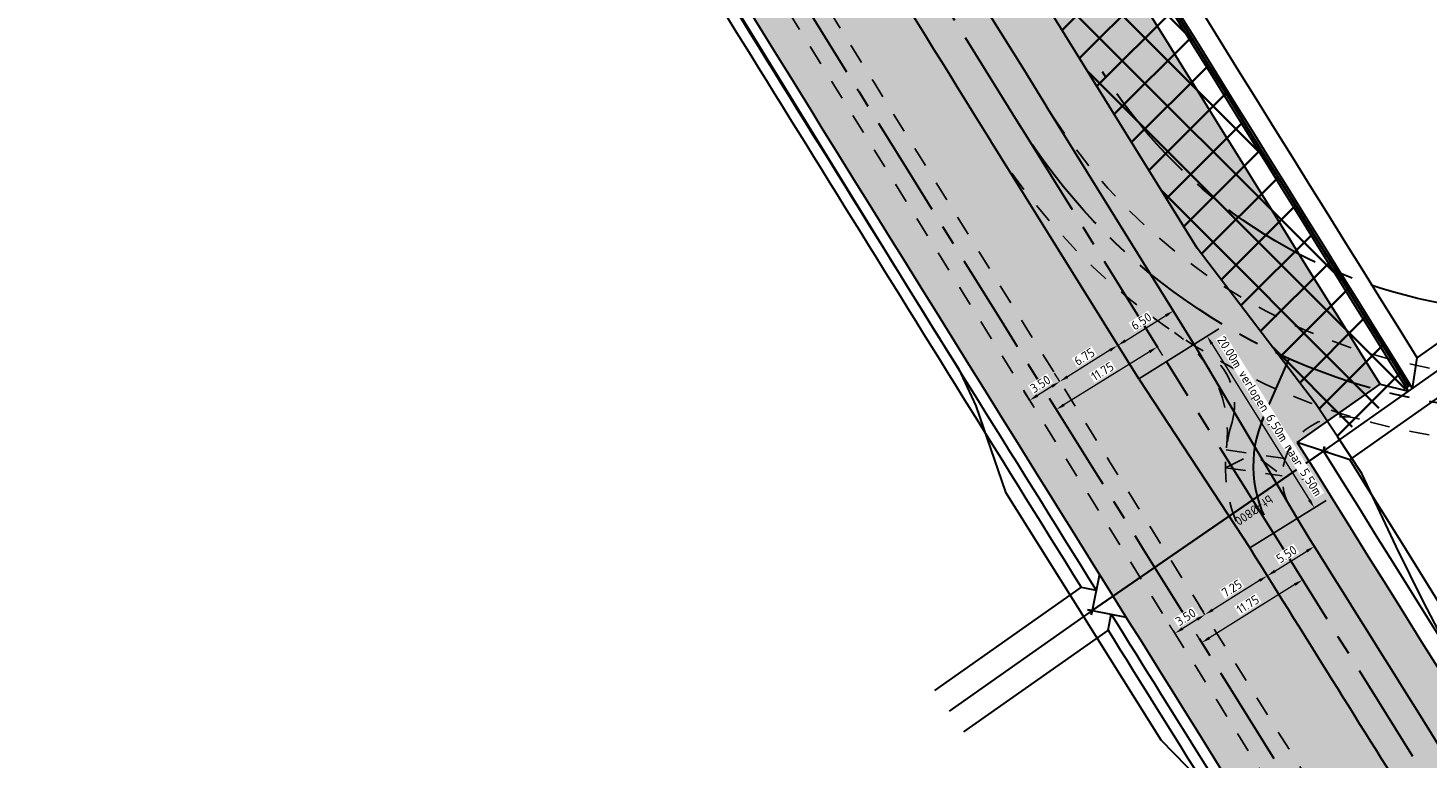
# Model space of a CAD drawing. Header units: metres. Extents: x 149090 to 161988, y 479090 to 487021.
# Tile 13 of 72: x 149891 to 150030, y 485410 to 485483. Entities that reach past the tile are written whole.
import ezdxf
from ezdxf.enums import TextEntityAlignment as Align

# ---------------------------------------------------------------- set-up
doc = ezdxf.new("R2010")
doc.units = ezdxf.units.M
doc.linetypes.add('AM-AS', pattern=[16, 10, -2, 2, -2])
doc.linetypes.add('XX-HIDDEN', pattern=[4, 2, -2])
doc.layers.get('0').update_dxf_attribs({"lineweight": 25})
doc.layers.get('Defpoints').update_dxf_attribs({"color": 211, "lineweight": 25})
for name, color, linetype, lineweight, true_color in [('B-WE-KG-GRENS_PERCEEL-GV', 1, 'Continuous', 30, 0xff0000), ('N-WE-GR-STADSLANDBOUW-A', 7, 'Continuous', 35, 0xffff9e), ('N-WE-KG-GRENS_POLDERWEG-G', 7, 'KG-PERCEEL', 35, 0x0000e6), ('N-WE-KW-KUNSTWERK_DUIKER-S', 5, 'Continuous', 35, 0x0000ff)]:
    doc.layers.add(name, color=color, linetype=linetype, lineweight=lineweight, true_color=true_color)
for name, color, linetype, lineweight in [('N-WE-AM-AS_FIETSPAD-G', 3, 'AM-AS', 30), ('N-WE-AM-AS_WEG-G', 10, 'AM-AS', 30), ('N-WE-KG-GRENS_PERCEEL-G', 150, 'KG-PERCEEL', 35), ('N-WE-VH-KANTVERHARDING-G', 7, 'Continuous', 30), ('N-WE-VH-MATERIAALGRENS-G', 7, 'XX-HIDDEN', 25), ('N-WE-VH-VERHARDING_ASFALT-A', 252, 'Continuous', 18), ('N-WE-VH-VERHARDING_TEGEL-A', 252, 'Continuous', 18), ('X-XX-AL-M', 7, 'Continuous', 18)]:
    doc.layers.add(name, color=color, linetype=linetype, lineweight=lineweight)
doc.styles.add('NLCS-ISO-M2000-T25', font='NLCS-ISO.ttf')
doc.styles.add('NLCS-ISO-M500-T18', font='NLCS-ISO.ttf')
doc.styles.get("Standard").update_dxf_attribs({"font": 'NLCS-ISO.ttf'})
doc.linetypes.add('KG-PERCEEL', pattern='A,5.5,-2,["P",Standard,S=1.8,R=0,X=-0.5,Y=-0.9],-2,5.5,-2,[5,NLCS.shx,S=0.75,R=0,X=0,Y=0],-2', length=19)
doc.dimstyles.new('NLCS-M500-T18-PIJL-X_L2_H1', dxfattribs={"dimscale": 0.5, "dimtxt": 1.8, "dimasz": 1.8, "dimexe": 2, "dimexo": 2, "dimgap": 0.7, "dimtad": 1, "dimzin": 0, "dimdsep": 46, "dimtxsty": 'NLCS-ISO-M500-T18', "dimcen": 0, "dimdle": 2, "dimclrd": 256, "dimclre": 256, "dimclrt": 256, "dimadec": 1, "dimazin": 0, "dimtfac": 1, "dimtofl": 0, "dimtmove": 1, "dimatfit": 0, "dimfxl": 2, "dimfxlon": 1, "dimtfill": 1, "dimtfillclr": 254, "dimtolj": 1, "dimtzin": 0, "dimlwd": 18, "dimlwe": 18, "dimarcsym": 0})

# ---------------------------------------------------------------- blocks, each defined once
blk = doc.blocks.new('*U398')
at = {"layer": 'N-WE-KW-KUNSTWERK_DUIKER-S', "color": 0}
for points in [[(-0.8493030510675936, 0.7750000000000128), (2.842170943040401e-14, 1.4210854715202e-14), (-0.8493030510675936, -0.7749999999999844)], [(2.842170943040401e-14, 1.4210854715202e-14), (69.46122053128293, 1.4210854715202e-14)], [(70.31052358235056, 0.7750000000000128), (69.46122053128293, 1.4210854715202e-14), (70.31052358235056, -0.7749999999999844)]]:
    blk.add_lwpolyline(points, dxfattribs=at)
at = {"color": 0, "style": 'NLCS-ISO-M2000-T25'}
blk.add_attdef('DUIKERNR', text='', height=7, dxfattribs=at).set_placement((0.8493030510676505, 1.4210854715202e-14), align=Align.BOTTOM_CENTER)
blk = doc.blocks.new('*D303')
at = {"layer": 'Defpoints', "color": 0, "transparency": 16777216}
for p in [(150016.7337705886, 485434.1115313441), (150012.0685009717, 485431.1985818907), (150018.4567625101, 485431.3520526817)]:
    blk.add_point(p, dxfattribs=at)
at = {"layer": 'X-XX-AL-M', "linetype": 'Continuous', "lineweight": 18, "transparency": 16777216}
for p, q in [((150017.927135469, 485432.2002833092), (150018.9863895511, 485430.5038220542)), ((150014.554900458, 485428.9157675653), (150017.6933549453, 485430.8753883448)), ((150013.2618658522, 485429.2873338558), (150014.3211199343, 485427.5908726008))]:
    blk.add_line(p, q, dxfattribs=at)
at = {"layer": 'X-XX-AL-M', "transparency": 16777216}
for points in [[(150017.6139108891, 485431.0026229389), (150017.7727990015, 485430.7481537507), (150018.4567625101, 485431.3520526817)], [(150014.4754564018, 485429.0430021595), (150014.6343445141, 485428.7885329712), (150013.7914928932, 485428.4391032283)]]:
    blk.add_solid(points, dxfattribs=at)
at = {"layer": 'X-XX-AL-M', "transparency": 16777216, "insert": (150015.7004260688, 485430.574162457), "char_height": 0.9, "attachment_point": 5, "rotation": 31.980258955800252, "style": 'NLCS-ISO-M500-T18', "bg_fill": 3, "box_fill_scale": 1.1, "bg_fill_color": 256, "bg_fill_true_color": 13158600, "bg_fill_transparency": 0}
blk.add_mtext('\\A1;5.50', dxfattribs=at)
blk = doc.blocks.new('*D304')
at = {"layer": 'Defpoints', "color": 0, "transparency": 16777216}
for p in [(150012.0685009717, 485431.1985818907), (150007.6352870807, 485424.6058544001), (150007.6363145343, 485424.6042062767)]:
    blk.add_point(p, dxfattribs=at)
at = {"layer": 'X-XX-AL-M', "linetype": 'Continuous', "lineweight": 18, "transparency": 16777216}
for p, q in [((150013.2584576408, 485429.2897897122), (150014.3165120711, 485427.5925799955)), ((150013.0237404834, 485427.9650603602), (150008.3990314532, 485425.0819788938)), ((150007.6352870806, 485424.6058544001), (150007.1062598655, 485425.4544592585))]:
    blk.add_line(p, q, dxfattribs=at)
at = {"layer": 'X-XX-AL-M', "transparency": 16777216}
for points in [[(150012.9443864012, 485428.092351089), (150013.1030945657, 485427.8377696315), (150013.7874848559, 485428.4411848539)], [(150008.3196773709, 485425.2092696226), (150008.4783855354, 485424.9546881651), (150007.6352870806, 485424.6058544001)]]:
    blk.add_solid(points, dxfattribs=at)
at = {"layer": 'X-XX-AL-M', "transparency": 16777216, "insert": (150010.2881641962, 485427.2024035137), "char_height": 0.9, "attachment_point": 5, "rotation": 31.939751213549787, "style": 'NLCS-ISO-M500-T18', "bg_fill": 3, "box_fill_scale": 1.1, "bg_fill_color": 256, "bg_fill_true_color": 13158600, "bg_fill_transparency": 0}
blk.add_mtext('\\A1;7.25', dxfattribs=at)
blk = doc.blocks.new('*D305')
at = {"layer": 'X-XX-AL-M', "linetype": 'Continuous', "lineweight": 18, "transparency": 16777216}
for p, q in [((150007.6352870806, 485424.6058544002), (150007.1062598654, 485425.4544592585)), ((150004.6651701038, 485422.7542591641), (150004.1361428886, 485423.6028640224)), ((150006.8715427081, 485424.1297299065), (150005.4289144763, 485423.2303836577))]:
    blk.add_line(p, q, dxfattribs=at)
at = {"layer": 'X-XX-AL-M', "transparency": 16777216}
for points in [[(150005.349560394, 485423.3576743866), (150005.5082685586, 485423.103092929), (150004.6651701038, 485422.7542591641)], [(150006.7921886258, 485424.2570206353), (150006.9508967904, 485424.0024391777), (150007.6352870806, 485424.6058544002)]]:
    blk.add_solid(points, dxfattribs=at)
at = {"layer": 'X-XX-AL-M', "transparency": 16777216, "insert": (150005.72700682, 485424.3589406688), "char_height": 0.9, "attachment_point": 5, "rotation": 31.939751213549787, "style": 'NLCS-ISO-M500-T18', "bg_fill": 3, "box_fill_scale": 1.1, "bg_fill_color": 256, "bg_fill_true_color": 13158600, "bg_fill_transparency": 0}
blk.add_mtext('\\A1;3.50', dxfattribs=at)
at = {"layer": 'Defpoints', "color": 0, "transparency": 16777216}
for p in [(150007.6363145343, 485424.6042062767), (150004.6651701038, 485422.7542591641), (150004.6664488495, 485422.7522079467)]:
    blk.add_point(p, dxfattribs=at)
blk = doc.blocks.new('*D306')
at = {"layer": 'Defpoints', "color": 0, "transparency": 16777216}
for p in [(150016.1216450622, 485429.8956300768), (150006.1513816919, 485423.678207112), (150007.3065213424, 485421.8258244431)]:
    blk.add_point(p, dxfattribs=at)
at = {"layer": 'X-XX-AL-M', "linetype": 'Continuous', "lineweight": 18, "transparency": 16777216}
for p, q in [((150016.7476423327, 485428.8917804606), (150017.8059270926, 485427.194714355)), ((150016.5131049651, 485427.5670192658), (150008.0702010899, 485422.3020525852)), ((150006.7773789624, 485422.674357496), (150007.8356637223, 485420.9772913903))]:
    blk.add_line(p, q, dxfattribs=at)
at = {"layer": 'X-XX-AL-M', "transparency": 16777216}
for points in [[(150016.4337336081, 485427.6942992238), (150016.5924763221, 485427.439739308), (150017.2767847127, 485428.0432474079)], [(150007.9908297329, 485422.429332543), (150008.1495724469, 485422.1747726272), (150007.3065213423, 485421.8258244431)]]:
    blk.add_solid(points, dxfattribs=at)
at = {"layer": 'X-XX-AL-M', "transparency": 16777216, "insert": (150011.8683391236, 485425.6133623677), "char_height": 0.9, "attachment_point": 5, "rotation": 31.947527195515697, "style": 'NLCS-ISO-M500-T18', "bg_fill": 3, "box_fill_scale": 1.1, "bg_fill_color": 256, "bg_fill_true_color": 13158600, "bg_fill_transparency": 0}
blk.add_mtext('\\A1;11.75', dxfattribs=at)
blk = doc.blocks.new('*D324')
at = {"layer": 'Defpoints', "linetype": 'Continuous', "lineweight": 18, "transparency": 16777216}
for p, q in [((150007.4046368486, 485451.8655857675), (150008.6919990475, 485452.6695288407)), ((150008.3205241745, 485451.3764679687), (150017.9608277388, 485435.9393520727)), ((150017.9983770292, 485434.9017221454), (150019.2857392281, 485435.7056652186))]:
    blk.add_line(p, q, dxfattribs=at)
at = {"layer": 'Defpoints', "color": 0, "transparency": 16777216}
for p in [(150006.5564436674, 485451.3358987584), (150017.150183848, 485434.3720351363)]:
    blk.add_point(p, dxfattribs=at)
at = {"layer": 'Defpoints', "transparency": 16777216}
for points in [[(150008.4477531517, 485451.45592102), (150008.1932951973, 485451.2970149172), (150007.8438058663, 485452.1398418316)], [(150018.088056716, 485436.018805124), (150017.8335987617, 485435.8598990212), (150018.437546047, 485435.1759782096)]]:
    blk.add_solid(points, dxfattribs=at)
at = {"layer": 'Defpoints', "transparency": 16777216, "insert": (150013.9337365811, 485444.1531673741), "char_height": 0.9, "attachment_point": 5, "rotation": 301.98430972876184, "style": 'NLCS-ISO-M500-T18', "bg_fill": 3, "box_fill_scale": 1.1, "bg_fill_color": 256, "bg_fill_true_color": 13158600, "bg_fill_transparency": 0}
blk.add_mtext('\\A1;{\\C244;20.00m verlopen 6,50m naar 5,50m}', dxfattribs=at)
at = {"layer": 'Defpoints', "color": 0, "transparency": 16777216}
blk.add_point((150018.4375460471, 485435.1759782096), dxfattribs=at)
blk = doc.blocks.new('*D383')
at = {"layer": 'Defpoints', "color": 0, "transparency": 16777216}
for p in [(149991.9750877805, 485474.8613319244), (149986.4523277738, 485471.4336327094), (150004.5194004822, 485454.6497485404)]:
    blk.add_point(p, dxfattribs=at)
at = {"layer": 'X-XX-AL-M', "linetype": 'Continuous', "lineweight": 18, "transparency": 16777216}
for p, q in [((150003.9920621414, 485455.499403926), (150005.0467388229, 485453.8000931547)), ((149999.7613303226, 485451.696653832), (150003.7547106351, 485454.1751440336)), ((149998.4693021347, 485452.071704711), (149999.5239788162, 485450.3723939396))]:
    blk.add_line(p, q, dxfattribs=at)
at = {"layer": 'X-XX-AL-M', "transparency": 16777216}
for points in [[(150003.6756098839, 485454.3025923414), (150003.8338113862, 485454.0476957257), (150004.5194004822, 485454.6497485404)], [(149999.6822295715, 485451.8241021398), (149999.8404310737, 485451.5692055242), (149998.9966404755, 485451.2220493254)]]:
    blk.add_solid(points, dxfattribs=at)
at = {"layer": 'X-XX-AL-M', "transparency": 16777216, "insert": (150001.3361498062, 485453.6156232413), "char_height": 0.9, "attachment_point": 5, "rotation": 31.825793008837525, "style": 'NLCS-ISO-M500-T18', "bg_fill": 3, "box_fill_scale": 1.1, "bg_fill_color": 256, "bg_fill_true_color": 13158600, "bg_fill_transparency": 0}
blk.add_mtext('\\A1;6.50', dxfattribs=at)
blk = doc.blocks.new('*D384')
at = {"layer": 'Defpoints', "color": 0, "transparency": 16777216}
for p in [(149997.2755994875, 485453.9827461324), (149993.2687451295, 485447.6512324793), (149993.2697725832, 485447.6495843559)]:
    blk.add_point(p, dxfattribs=at)
at = {"layer": 'X-XX-AL-M', "linetype": 'Continuous', "lineweight": 18, "transparency": 16777216}
for p, q in [((149998.4676132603, 485452.0706541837), (149999.5256676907, 485450.373444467)), ((149998.232896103, 485450.7459248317), (149994.032489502, 485448.127356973)), ((149993.2687451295, 485447.6512324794), (149992.7397179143, 485448.4998373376))]:
    blk.add_line(p, q, dxfattribs=at)
at = {"layer": 'X-XX-AL-M', "transparency": 16777216}
for points in [[(149998.1535420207, 485450.8732155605), (149998.3122501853, 485450.6186341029), (149998.9966404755, 485451.2220493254)], [(149993.9531354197, 485448.2546477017), (149994.1118435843, 485448.0000662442), (149993.2687451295, 485447.6512324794)]]:
    blk.add_solid(points, dxfattribs=at)
at = {"layer": 'X-XX-AL-M', "transparency": 16777216, "insert": (149995.7094710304, 485450.1155247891), "char_height": 0.9, "attachment_point": 5, "rotation": 31.939751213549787, "style": 'NLCS-ISO-M500-T18', "bg_fill": 3, "box_fill_scale": 1.1, "bg_fill_color": 256, "bg_fill_true_color": 13158600, "bg_fill_transparency": 0}
blk.add_mtext('\\A1;6.75', dxfattribs=at)
blk = doc.blocks.new('*D385')
at = {"layer": 'X-XX-AL-M', "linetype": 'Continuous', "lineweight": 18, "transparency": 16777216}
for p, q in [((149993.2687451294, 485447.6512324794), (149992.7397179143, 485448.4998373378)), ((149992.5050007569, 485447.1751079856), (149991.0623725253, 485446.275761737)), ((149990.2986281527, 485445.7996372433), (149989.7696009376, 485446.6482421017))]:
    blk.add_line(p, q, dxfattribs=at)
at = {"layer": 'X-XX-AL-M', "transparency": 16777216}
for points in [[(149992.4256466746, 485447.3023987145), (149992.5843548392, 485447.0478172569), (149993.2687451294, 485447.6512324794)], [(149990.983018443, 485446.4030524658), (149991.1417266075, 485446.1484710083), (149990.2986281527, 485445.7996372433)]]:
    blk.add_solid(points, dxfattribs=at)
at = {"layer": 'X-XX-AL-M', "transparency": 16777216, "insert": (149991.3604648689, 485447.404318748), "char_height": 0.9, "attachment_point": 5, "rotation": 31.939751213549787, "style": 'NLCS-ISO-M500-T18', "bg_fill": 3, "box_fill_scale": 1.1, "bg_fill_color": 256, "bg_fill_true_color": 13158600, "bg_fill_transparency": 0}
blk.add_mtext('\\A1;3.50', dxfattribs=at)
at = {"layer": 'Defpoints', "color": 0, "transparency": 16777216}
for p in [(149993.2697725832, 485447.6495843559), (149990.2986281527, 485445.7996372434), (149990.2999068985, 485445.7975860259)]:
    blk.add_point(p, dxfattribs=at)
blk = doc.blocks.new('*D386')
at = {"layer": 'Defpoints', "color": 0, "transparency": 16777216}
for p in [(149989.274840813, 485473.0492015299), (149979.2913226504, 485466.852867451), (149992.9286740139, 485444.8804006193)]:
    blk.add_point(p, dxfattribs=at)
at = {"layer": 'X-XX-AL-M', "linetype": 'Continuous', "lineweight": 18, "transparency": 16777216}
for p, q in [((150002.3848497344, 485451.9263875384), (150003.4395346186, 485450.2270818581)), ((150002.1475046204, 485450.6021265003), (149993.69336157, 485445.3550088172)), ((149992.4013315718, 485445.7300534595), (149993.456016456, 485444.0307477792))]:
    blk.add_line(p, q, dxfattribs=at)
at = {"layer": 'X-XX-AL-M', "transparency": 16777216}
for points in [[(150002.0684032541, 485450.7295744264), (150002.2266059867, 485450.4746785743), (150002.9121921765, 485451.0767346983)], [(149993.6142602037, 485445.4824567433), (149993.7724629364, 485445.2275608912), (149992.9286740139, 485444.8804006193)]]:
    blk.add_solid(points, dxfattribs=at)
at = {"layer": 'X-XX-AL-M', "transparency": 16777216, "insert": (149997.4985591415, 485448.6582899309), "char_height": 0.9, "attachment_point": 5, "rotation": 31.82606957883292, "style": 'NLCS-ISO-M500-T18', "bg_fill": 3, "box_fill_scale": 1.1, "bg_fill_color": 256, "bg_fill_true_color": 13158600, "bg_fill_transparency": 0}
blk.add_mtext('\\A1;11.75', dxfattribs=at)

msp = doc.modelspace()

# ---------------------------------------------------------------- hatches: boundary and pattern name
at = {"layer": 'N-WE-GR-STADSLANDBOUW-A', "transparency": 33554559}
h = msp.add_hatch(color=256, dxfattribs=at)
h.dxf.hatch_style = 1
edge = h.paths.add_edge_path()
edge.add_arc((149754.7924484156, 485877.0118196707), 5.999999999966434, 210.7098109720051, 300.7416838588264)
edge.add_line((149757.8594584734, 485871.8549359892), (149758.4329236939, 485872.1959992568))
edge.add_line((149758.4329236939, 485872.1959992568), (149757.235, 485874.43))
edge.add_line((149757.235, 485874.43), (149755.7672698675, 485876.6829598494))
edge.add_line((149755.7672698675, 485876.6829598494), (149753.1594951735, 485874.8656594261))
edge.add_line((149753.1594951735, 485874.8656594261), (149750.7553245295, 485878.9144591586))
edge.add_line((149750.7553245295, 485878.9144591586), (149753.2020759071, 485880.6195459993))
edge.add_line((149753.2020759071, 485880.6195459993), (149740.66, 485898.7199999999))
edge.add_line((149740.66, 485898.7199999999), (149695.49, 485975.1799999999))
edge.add_line((149695.49, 485975.1799999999), (149652.475663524, 486048.8864263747))
edge.add_line((149652.475663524, 486048.8864263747), (149642.0145812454, 486066.8486994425))
edge.add_line((149642.0145812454, 486066.8486994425), (149641.870673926, 486066.7653591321))
edge.add_line((149641.870673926, 486066.7653591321), (149640.0012624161, 486059.6928308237))
edge.add_line((149640.0012624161, 486059.6928308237), (149707.6572881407, 485944.8942574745))
edge.add_arc((170359.7015859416, 498116.0841905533), 23971.75000006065, 210.5127810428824, 210.7098109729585)
edge = h.paths.add_edge_path()
edge.add_arc((149768.0825159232, 485854.6651396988), 5.99999999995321, 120.7416838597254, 210.7719701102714)
edge.add_arc((170359.7015859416, 498116.0841905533), 23971.75000006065, 210.7719701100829, 211.8257929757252)
edge.add_line((149991.9750877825, 485474.8613319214), (150006.5564436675, 485451.3358987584))
edge.add_line((150006.5564436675, 485451.3358987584), (150016.7337705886, 485434.1115313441))
edge.add_line((150016.7337705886, 485434.1115313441), (150020.1265922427, 485436.2302031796))
edge.add_line((150020.1265922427, 485436.2302031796), (150016.7567468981, 485441.6373252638))
edge.add_line((150016.7567468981, 485441.6373252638), (150019.7300225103, 485443.7340587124))
edge.add_line((150019.7300225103, 485443.7340587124), (150018.57, 485445.5))
edge.add_line((150018.57, 485445.5), (150009.9997693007, 485456.7367685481))
edge.add_line((150009.9997693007, 485456.7367685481), (150006.855, 485460.86))
edge.add_line((150006.855, 485460.86), (149969.8824999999, 485520.5625000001))
edge.add_line((149969.8824999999, 485520.5625000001), (149951.39625, 485550.4137500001))
edge.add_arc((150828.4954097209, 486114.2324719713), 1042.686188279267, 210.8043150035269, 212.73380547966, ccw=False)
edge.add_line((149932.91, 485580.265), (149838.515, 485735.74))
edge.add_line((149838.515, 485735.74), (149794.757, 485808.5690000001))
edge.add_arc((149836.404995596, 485838.386583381), 51.22151711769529, 213.6710071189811, 215.6004975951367, ccw=False)
edge.add_arc((149766.4195739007, 485854.1729516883), 51.96830640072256, 299.83431520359, 301.76380567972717, ccw=False)
edge.add_arc((150295.3657124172, 486119.6614538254), 591.2318564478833, 209.7584078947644, 211.6878983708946, ccw=False)
edge.add_arc((150285.1942125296, 486136.7764538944), 591.2318565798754, 209.7584078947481, 211.6878983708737, ccw=False)
edge.add_line((149771.9304731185, 485843.3221268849), (149773.4348964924, 485844.2189097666))
edge.add_line((149773.4348964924, 485844.2189097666), (149765.0554132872, 485859.8457579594))
edge.add_line((149765.0554132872, 485859.8457579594), (149765.0155058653, 485859.8220233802))
h = msp.add_hatch(color=256, dxfattribs=at)
h.dxf.hatch_style = 1
edge = h.paths.add_edge_path()
edge.add_line((149932.91, 485580.2650000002), (150006.855, 485460.8600000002))
edge.add_line((150006.855, 485460.8600000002), (150009.9997693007, 485456.7367685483))
edge.add_line((150009.9997693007, 485456.7367685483), (150018.57, 485445.5))
edge.add_line((150018.57, 485445.5), (150019.7300225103, 485443.7340587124))
edge.add_line((150019.7300225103, 485443.7340587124), (150024.942384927, 485447.4097807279))
edge.add_arc((170359.7015869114, 498116.0841911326), 23958.25000119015, 210.9013897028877, 211.9231486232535, ccw=False)
edge.add_line((149802.2664856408, 485812.0358664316), (149802.2666284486, 485812.0358220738))
edge.add_line((149802.2666284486, 485812.0358220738), (149801.0153138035, 485814.2001702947))
edge.add_line((149801.0153138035, 485814.2001702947), (149795.2798621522, 485810.8842276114))
edge.add_line((149795.2798621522, 485810.8842276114), (149793.8706352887, 485810.044191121))
edge.add_line((149793.8706352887, 485810.044191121), (149794.757, 485808.5690000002))
edge.add_line((149794.757, 485808.5690000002), (149838.5150000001, 485735.7400000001))
edge.add_line((149838.5150000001, 485735.7400000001), (149932.91, 485580.2650000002))
h = msp.add_hatch(color=256, dxfattribs=at)
h.dxf.hatch_style = 1
edge = h.paths.add_edge_path()
edge.add_arc((170359.7015846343, 498116.0841897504), 23984.99999852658, 211.6935824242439, 212.0323914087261)
edge.add_line((150026.4567437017, 485394.4734753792), (150027.3404955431, 485395.0962818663))
edge.add_arc((150024.2561754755, 485400.283388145), 6.034824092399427, 300.7362606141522, 391.5914806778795)
edge.add_line((150029.3966678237, 485403.4447866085), (150012.0664438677, 485431.2018816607))
edge.add_line((150012.0664438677, 485431.2018816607), (150001.0807232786, 485447.9163735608))
edge.add_line((150001.0807232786, 485447.9163735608), (149986.4523277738, 485471.4336327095))
edge.add_arc((157724.7459755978, 490292.1954705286), 9117.068239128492, 211.6118430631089, 211.9218655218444, ccw=False)
edge.add_arc((149955.3765832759, 485510.2216952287), 6.000000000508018, 31.7079156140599, 121.6988959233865)
edge.add_line((149952.2238517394, 485515.326622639), (149951.5855707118, 485514.9324292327))
h = msp.add_hatch(color=256, dxfattribs=at)
h.dxf.hatch_style = 1
h.paths.add_polyline_path([(150019.2312226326, 485393.2962309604), (150018.1663985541, 485392.5458174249), (150019.069, 485391.1130000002), (150019.8742551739, 485389.8345978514), (150022.0439813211, 485391.3636690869, 0.3982254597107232), (150022.5874445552, 485394.0591688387, -0.001439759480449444), (149949.658529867, 485511.3916238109, 0.4142163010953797), (149946.9059670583, 485512.0423716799), (149945.6791658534, 485511.2847164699), (149945.1259745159, 485510.9430732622), (149945.0549764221, 485510.8930382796), (149946.5, 485508.5470000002), (149946.7304724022, 485508.172916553), (149947.5239133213, 485508.6629345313, 0.001415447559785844)])
h = msp.add_hatch(color=256, dxfattribs=at)
h.dxf.hatch_style = 1
edge = h.paths.add_edge_path()
edge.add_line((150081.1958880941, 485331.2890428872), (150082.9028620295, 485328.5823400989))
edge.add_line((150082.9028620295, 485328.5823400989), (150092.2386033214, 485313.7908681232))
edge.add_line((150092.2386033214, 485313.7908681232), (150093.9486904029, 485311.0862095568))
edge.add_line((150093.9486904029, 485311.0862095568), (150093.9467030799, 485311.08495423))
edge.add_arc((170993.5753070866, 498518.2924234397), 24722.96108721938, 212.2902264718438, 212.4314133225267)
edge.add_line((150126.5549988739, 485259.6247536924), (150128.2713222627, 485256.9240487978))
edge.add_arc((170359.7014395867, 498116.0840974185), 23972.24982658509, 212.4401667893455, 212.481972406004)
edge.add_line((150137.6593371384, 485242.1656979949), (150139.3779911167, 485239.4664752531))
edge.add_line((150139.3779911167, 485239.4664752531), (150169.5394570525, 485192.2255069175))
edge.add_line((150169.5394570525, 485192.2255069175), (150220.8494772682, 485112.4152540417))
edge.add_line((150220.8494772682, 485112.4152540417), (150275.4907973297, 485028.1795811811))
edge.add_arc((150280.5176110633, 485031.4554236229), 6.000000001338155, 213.091230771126, 303.1010840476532)
edge.add_line((150283.7943179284, 485026.429173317), (150284.3824247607, 485026.8125711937))
edge.add_line((150284.3824247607, 485026.8125711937), (150282.0439113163, 485030.0627614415))
edge.add_line((150282.0439113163, 485030.0627614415), (150279.9345446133, 485028.6870608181))
edge.add_arc((170359.7016021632, 498116.0842010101), 23968.25001936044, 212.9277033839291, 213.0951171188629, ccw=False)
edge.add_arc((170359.7016021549, 498116.084200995), 23968.25001934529, 212.4401667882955, 212.9277033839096, ccw=False)
edge.add_line((150131.6471302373, 485259.0697236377), (150129.9310225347, 485261.7700891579))
edge.add_arc((170359.7015876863, 498116.0841916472), 23968.25000212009, 211.9397512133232, 212.4325183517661, ccw=False)
edge.add_line((150020.1281900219, 485436.2276402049), (150016.7337705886, 485434.1115313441))
edge.add_arc((170359.7018159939, 498116.0843342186), 23972.25027128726, 211.9397512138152, 212.0104052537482)
edge.add_line((150032.3879531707, 485409.0353380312), (150034.0587744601, 485406.3629361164))
edge.add_arc((96650.00790341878, 452006.3291060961), 62971.57412077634, 32.016451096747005, 32.032389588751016, ccw=False)
edge.add_line((150043.3479022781, 485391.5113133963), (150043.355503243, 485391.5160663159))
edge.add_line((150043.355503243, 485391.5160663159), (150045.0525187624, 485388.7984098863))
edge.add_line((150045.0525187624, 485388.7984098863), (150081.1958880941, 485331.2890428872))
at = {"layer": 'N-WE-VH-VERHARDING_ASFALT-A', "transparency": 33554585}
h = msp.add_hatch(color=256, dxfattribs=at)
h.dxf.hatch_style = 1
h.paths.add_polyline_path([(149967.7053683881, 485514.0481970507), (149962.1627176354, 485510.6527556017), (149986.4523277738, 485471.4336327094), (149999.0472346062, 485451.1855003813), (150001.0807232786, 485447.9163735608), (150012.0685801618, 485431.1986313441), (150028.4676341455, 485404.9307786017), (150033.1309859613, 485407.8467946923), (150016.7398175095, 485434.1012973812), (150006.5564436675, 485451.3358987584)])
at = {"layer": 'N-WE-VH-VERHARDING_TEGEL-A'}
h = msp.add_hatch(dxfattribs=at)
h.set_pattern_fill('AVH-TEGEL_150X300_HALFST', color=256, scale=2.5, angle=92.11425861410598, pattern_type=2)
h.set_pattern_definition([(32.14854755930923, (149518.8827389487, 486268.9530654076), (-0.1995435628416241, 0.3175017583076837), []), (122.1485475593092, (149518.8827389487, 486268.9530654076), (-0.6350035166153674, -0.3990871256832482), [0.3749999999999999, -0.3749999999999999]), (122.1485475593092, (149519.200240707, 486269.1526089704), (-0.6350035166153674, -0.3990871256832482), [-0.3749999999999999, 0.3749999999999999])])
h.paths.add_polyline_path([(150022.5874445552, 485394.0591688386, -0.3982254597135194), (150022.0439813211, 485391.3636690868), (150026.4567437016, 485394.4734753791, -0.00147833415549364), (149951.5855707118, 485514.9324292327), (149947.1681030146, 485512.204263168), (149947.1806474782, 485512.183951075, -0.3696081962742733), (149949.658529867, 485511.3916238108, 0.001439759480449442)])

# ---------------------------------------------------------------- linework, layer by layer
at = {"layer": 'B-WE-KG-GRENS_PERCEEL-GV', "flags": 128}
msp.add_lwpolyline([(150362.0493528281, 484907.066834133), (150309.435, 484987.11), (150306.47, 484992.185), (150303.96, 484996.955), (150301.031, 485002.498), (150295.664, 485011.561), (150293.215, 485015.165), (150284.78, 485026.26), (150277.29, 485036.67), (150243.976, 485087.737), (150217.15, 485128.86), (150149.555, 485234.37), (150089.195, 485329.245), (150032.94, 485418.83), (150029.255, 485425.885), (150026.55, 485431.345), (150023.135, 485438.55), (150020.764, 485442.16), (150018.57, 485445.5), (150006.855, 485460.86), (149932.91, 485580.265), (149838.515, 485735.74), (149794.757, 485808.569), (149770.365, 485849.165)], dxfattribs=at)
at = {"layer": 'B-WE-KG-GRENS_PERCEEL-GV'}
msp.add_lwpolyline([(149917.384, 485555.809), (149941.377, 485516.865), (149943.61, 485513.239), (149946.5, 485508.547), (149980.935, 485452.655), (149983.26, 485448.945), (149984.97, 485445.25), (149987.895, 485436.725), (149995.613, 485424.435), (150003.275, 485412.235), (150008.36, 485407.02), (150012.195, 485402.025), (150019.069, 485391.113), (150024.139, 485383.064), (150043.427, 485352.445), (150065.865, 485316.825), (150067.282, 485314.591), (150070.098, 485310.153), (150096.917, 485267.887), (150115.578, 485238.478)], dxfattribs=at)
at = {"layer": 'Defpoints'}
msp.add_line((150001.0807232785, 485447.9163735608), (150009.0098274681, 485452.8680090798), dxfattribs=at)
at = {"layer": 'N-WE-AM-AS_FIETSPAD-G', "flags": 128}
for points in [[(149950.0966335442, 485514.0128825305, 0.001479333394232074), (150025.0241215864, 485393.4638635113, 0.0013599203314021)], [(150077.9234553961, 485469.9038351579), (150068.7055877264, 485463.4081816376, -0.4282690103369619), (149997.4990212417, 485478.2897594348)]]:
    msp.add_lwpolyline(points, format="xyb", dxfattribs=at)
at = {"layer": 'N-WE-AM-AS_WEG-G'}
for p, q in [((149989.2138758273, 485473.1472115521), (150003.8343531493, 485449.6426820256)), ((150013.1808924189, 485443.586112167), (150015.9662271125, 485449.8965640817))]:
    msp.add_line(p, q, dxfattribs=at)
at = {"layer": 'N-WE-AM-AS_WEG-G', "flags": 128}
for points in [[(149989.2138758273, 485473.1472115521, -0.005729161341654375), (149704.857361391, 485943.2441331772), (149633.9921754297, 486063.4880015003, -0.0034920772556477), (149619.9765091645, 486087.6540250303), (149568.0385956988, 486178.6648899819), (149491.311227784, 486313.1143442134), (149442.0289332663, 486399.4717650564, -0.003431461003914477), (149428.5866771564, 486423.406743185), (149383.9823662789, 486504.1206252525)], [(150083.540518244, 485461.9327600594), (150074.2822213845, 485455.408616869, -0.4285355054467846), (149989.2138758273, 485473.1472115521)]]:
    msp.add_lwpolyline(points, format="xyb", dxfattribs=at)
at = {"layer": 'N-WE-AM-AS_WEG-G'}
msp.add_arc((170359.7015858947, 498116.0841905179), 23975.00000000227, 211.9397512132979, 212.6235811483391, dxfattribs=at)
at = {"layer": 'N-WE-KG-GRENS_PERCEEL-G', "flags": 128}
msp.add_lwpolyline([(150027.782525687, 485447.106199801, -0.004494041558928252), (149803.341590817, 485814.620872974)], format="xyb", dxfattribs=at)
at = {"layer": 'N-WE-VH-KANTVERHARDING-G'}
for p, q in [((150006.5564436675, 485451.3358987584), (149991.9750877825, 485474.8613319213)), ((150001.0807232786, 485447.9163735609), (149986.4523277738, 485471.4336327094)), ((150028.6259256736, 485450.0073882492), (150056.1859310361, 485469.4425138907)), ((150019.3578075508, 485440.7720748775), (150057.3280782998, 485467.5484478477)), ((150021.9590202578, 485439.9069317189), (150058.4955212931, 485465.6722201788)), ((150028.1573246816, 485446.977433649), (150028.6259256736, 485450.0073882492)), ((150016.7567468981, 485441.6373252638), (150024.942384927, 485447.4097807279)), ((150024.942384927, 485447.4097807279), (150027.7480445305, 485446.6888121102))]:
    msp.add_line(p, q, dxfattribs=at)
for points in [[(150028.6259256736, 485450.0073882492, -0.004459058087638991), (149805.9581581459, 485814.63020455)], [(150024.942384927, 485447.4097807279, -0.004458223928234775), (149802.2699277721, 485812.0301153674)], [(150027.7480445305, 485446.6888121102, -0.004456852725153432), (149805.1297737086, 485811.1464954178, -0.004456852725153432)], [(150028.1573246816, 485446.9774336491, -0.00445694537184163), (149805.5395740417, 485811.4353920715, -0.00445694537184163)], [(150016.7567468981, 485441.6373252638, 0.002216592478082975), (150129.9310220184, 485261.7700899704)], [(150019.3578075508, 485440.7720748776, 0.002194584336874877), (150131.408063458, 485262.708625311)], [(150021.9590202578, 485439.9069317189, 0.002172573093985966), (150132.8851048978, 485263.6471606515)]]:
    msp.add_lwpolyline(points, format="xyb", dxfattribs=at)
at = {"layer": 'N-WE-VH-KANTVERHARDING-G', "flags": 128}
for points in [[(149960.4810143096, 485513.3752303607, 0.0005143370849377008), (149986.4523277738, 485471.4336327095, 0.0005143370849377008)], [(149947.5239133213, 485508.6629345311, 0.001415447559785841), (150019.2312226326, 485393.2962309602, 0.00135992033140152)], [(149945.652106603, 485507.5069329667, 0.000983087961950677), (149995.3911598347, 485427.3294260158, 0.000983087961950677)], [(149947.1660335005, 485507.1491266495, 0.0009824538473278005), (149996.8742967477, 485427.0292251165)], [(150012.0664438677, 485431.2018816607, 0.0003411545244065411), (150029.3954032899, 485403.4469509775, 0.0003411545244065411)], [(149998.3639557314, 485424.6389996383, 0.0003813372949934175), (150017.7465200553, 485393.5956280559)], [(149998.0462920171, 485423.0691705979, 0.0003813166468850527), (150017.4302003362, 485392.0269964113)]]:
    msp.add_lwpolyline(points, format="xyb", dxfattribs=at)
for points in [[(150019.3578075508, 485440.7720748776), (150016.7567468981, 485441.6373252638)], [(150021.9590202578, 485439.9069317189), (150019.3578075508, 485440.7720748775)], [(149997.1920410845, 485428.5992900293), (149996.4682136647, 485425.0226533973), (149999.8469490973, 485424.3388765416)], [(149995.3911598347, 485427.3294260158), (149980.8815718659, 485417.0982108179)], [(149995.3911598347, 485427.3294260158), (149996.8742967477, 485427.0292251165)], [(149996.4682136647, 485425.0226533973), (149982.3256617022, 485415.0502480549)], [(149998.0462920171, 485423.0691705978), (149998.363987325, 485424.6389932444)], [(149998.0462920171, 485423.0691705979), (149983.7661762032, 485412.9997641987)]]:
    msp.add_lwpolyline(points, dxfattribs=at)
at = {"layer": 'N-WE-VH-KANTVERHARDING-G'}
for radius, start, end in [(23971.75000000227, 210.5127810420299, 211.8257929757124), (23972.25000000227, 211.9397512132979, 212.6235811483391)]:
    msp.add_arc((170359.7015858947, 498116.0841905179), radius, start, end, dxfattribs=at)
at = {"layer": 'N-WE-VH-MATERIAALGRENS-G'}
for p, q in [((150009.7401489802, 485440.8909595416), (150015.5762058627, 485440.0571338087)), ((150009.654496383, 485439.120352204), (150015.2747018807, 485438.3331692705))]:
    msp.add_line(p, q, dxfattribs=at)
at = {"layer": 'N-WE-VH-MATERIAALGRENS-G', "flags": 128}
for points in [[(149951.5855828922, 485514.9324095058, 0.001478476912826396), (150026.4640203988, 485394.4618448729, 0.001478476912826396)], [(149949.6585286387, 485511.3916257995, 0.001439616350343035), (150022.5801597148, 485394.0708142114, 0.001439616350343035)], [(150081.6684291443, 485464.5894087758), (150072.42321468, 485458.0744844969, -0.4284543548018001), (149991.9751998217, 485474.8611513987)], [(150085.4126073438, 485459.276111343), (150076.141577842, 485452.7429957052, -0.4286103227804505), (149986.4525518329, 485471.4332717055)]]:
    msp.add_lwpolyline(points, format="xyb", dxfattribs=at)
msp.add_lwpolyline([(150009.654496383, 485439.120352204), (150012.4636300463, 485440.494330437), (150015.2747018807, 485438.3331692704)], dxfattribs=at)

# ---------------------------------------------------------------- block references
at = {"layer": 'N-WE-KW-KUNSTWERK_DUIKER-S', "color": 251, "true_color": 0x636466}
ref = msp.add_blockref('*U398', (150019.3578075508, 485440.7720748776), dxfattribs=dict(at, xscale=0.4000000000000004, yscale=0.4000000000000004, zscale=0.4000000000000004, rotation=214.5303176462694))
ref.add_attrib('DUIKERNR', 'bt-%%c800', dxfattribs={"layer": '0', "color": 1, "height": 0.8999999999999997, "rotation": 214.5303190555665, "style": 'NLCS-ISO-M2000-T25'}).set_placement((150012.0629893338, 485435.5172036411), align=Align.BOTTOM_CENTER)

# ---------------------------------------------------------------- next in the draw order: dimensions: what is measured, and where the dimension line sits
at = {"layer": 'X-XX-AL-M'}
for p1, p2, distance, picture, middle in [((149986.4523277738, 485471.4336327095), (149991.9750877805, 485474.8613319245), -23.78797772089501, '*D383', (150001.3361498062, 485453.6156232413)), ((150012.0685009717, 485431.1985818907), (150016.7337705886, 485434.1115313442), -3.2532174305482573, '*D303', (150015.7004260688, 485430.574162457))]:
    dim = msp.add_aligned_dim(p1=p1, p2=p2, distance=distance, dimstyle='NLCS-M500-T18-PIJL-X_L2_H1', dxfattribs=at)
    dim.commit()
    dim.dimension.update_dxf_attribs({"geometry": picture, "text_midpoint": middle})

# ---------------------------------------------------------------- next in the draw order: linework, layer by layer
at = {"layer": 'N-WE-VH-KANTVERHARDING-G'}
msp.add_line((150006.5564436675, 485451.3358987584), (150016.7337705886, 485434.1115313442), dxfattribs=at)

# ---------------------------------------------------------------- next in the draw order: dimensions: what is measured, and where the dimension line sits
at = {"layer": 'X-XX-AL-M'}
for base, p1, p2, picture, middle in [((149993.2687451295, 485447.6512324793), (149997.2755994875, 485453.9827461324), (149993.2697725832, 485447.6495843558), '*D384', (149995.7094710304, 485450.1155247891)), ((150007.6352870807, 485424.6058544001), (150012.0685009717, 485431.1985818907), (150007.6363145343, 485424.6042062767), '*D304', (150010.2881641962, 485427.2024035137))]:
    dim = msp.add_linear_dim(base=base, p1=p1, p2=p2, angle=211.9397512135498, dimstyle='NLCS-M500-T18-PIJL-X_L2_H1', dxfattribs=at)
    dim.commit()
    dim.dimension.update_dxf_attribs({"geometry": picture, "text_midpoint": middle})

# ---------------------------------------------------------------- next in the draw order: linework, layer by layer
at = {"layer": 'Defpoints'}
msp.add_line((150012.0685009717, 485431.1985818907), (150019.6035676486, 485435.9041454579), dxfattribs=at)

# ---------------------------------------------------------------- next in the draw order: dimensions: what is measured, and where the dimension line sits
at = {"layer": 'X-XX-AL-M'}
for base, p1, p2, picture, middle in [((149990.2986281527, 485445.7996372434), (149993.2697725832, 485447.6495843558), (149990.2999068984, 485445.7975860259), '*D385', (149991.3604648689, 485447.404318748)), ((150004.6651701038, 485422.7542591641), (150007.6363145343, 485424.6042062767), (150004.6664488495, 485422.7522079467), '*D305', (150005.72700682, 485424.3589406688))]:
    dim = msp.add_linear_dim(base=base, p1=p1, p2=p2, angle=211.9397512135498, dimstyle='NLCS-M500-T18-PIJL-X_L2_H1', dxfattribs=at)
    dim.commit()
    dim.dimension.update_dxf_attribs({"geometry": picture, "text_midpoint": middle})

# ---------------------------------------------------------------- next in the draw order: dimensions: what is measured, and where the dimension line sits
at = {"layer": 'Defpoints'}
dim = msp.add_aligned_dim(p1=(150006.5564436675, 485451.3358987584), p2=(150017.1501838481, 485434.3720351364), distance=1.5177700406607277, text='{\\C244;<>m verlopen 6,50m naar 5,50m}', dimstyle='NLCS-M500-T18-PIJL-X_L2_H1', dxfattribs=at)
dim.commit()
dim.dimension.update_dxf_attribs({"geometry": '*D324', "text_midpoint": (150013.933736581, 485444.153167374)})
at = {"layer": 'X-XX-AL-M'}
dim = msp.add_aligned_dim(p1=(150016.1216450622, 485429.8956300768), p2=(150006.1513816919, 485423.678207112), distance=2.1830412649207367, dimstyle='NLCS-M500-T18-PIJL-X_L2_H1', dxfattribs=at)
dim.commit()
dim.dimension.update_dxf_attribs({"geometry": '*D306', "text_midpoint": (150011.8683391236, 485425.6133623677)})

# ---------------------------------------------------------------- next in the draw order: linework, layer by layer
at = {"layer": 'N-WE-AM-AS_WEG-G'}
msp.add_line((150014.4001072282, 485432.6567065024), (150003.8343531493, 485449.6426820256), dxfattribs=at)
msp.add_arc((150024.4034712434, 485439.294250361), 12, 156.1840873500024, 211.8827730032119, dxfattribs=at)
at = {"layer": 'N-WE-VH-MATERIAALGRENS-G'}
for centre, radius, start, end in [((149997.8557679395, 485442.5778382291), 12, 352.9491056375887, 55.76231456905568), ((150004.5726267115, 485445.4016315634), 6, 342.8825370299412, 59.04373992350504), ((150021.2725517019, 485438.1725531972), 6, 74.14253155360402, 215.9663131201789), ((150024.4034712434, 485439.294250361), 14.75, 162.8825370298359, 211.8827730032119)]:
    msp.add_arc(centre, radius, start, end, dxfattribs=at)

# ---------------------------------------------------------------- next in the draw order: dimensions: what is measured, and where the dimension line sits
at = {"layer": 'X-XX-AL-M'}
dim = msp.add_aligned_dim(p1=(149989.274840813, 485473.0492015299), p2=(149979.2913226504, 485466.852867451), distance=25.86052302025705, dimstyle='NLCS-M500-T18-PIJL-X_L2_H1', dxfattribs=at)
dim.commit()
dim.dimension.update_dxf_attribs({"geometry": '*D386', "text_midpoint": (149997.4985591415, 485448.6582899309)})

# ---------------------------------------------------------------- next in the draw order: hatches: boundary and pattern name
at = {"layer": 'N-WE-KG-GRENS_POLDERWEG-G', "true_color": 0xf27172, "transparency": 33554559}
h = msp.add_hatch(dxfattribs=at)
h.set_pattern_fill('ANSI37', color=11)
h.set_pattern_definition([(45, (0, 0), (-2.245064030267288, 2.245064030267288), []), (135, (0, 0), (-2.245064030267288, -2.245064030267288), [])])
h.paths.add_polyline_path([(150006.855, 485460.86), (150018.57, 485445.5), (150020.764, 485442.16), (150027.7825256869, 485447.106199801, -0.004494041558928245), (149803.3415908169, 485814.620872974), (149794.757, 485808.5690000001), (149838.515, 485735.74), (149932.91, 485580.265)])

# ---------------------------------------------------------------- next in the draw order: linework, layer by layer
at = {"layer": 'N-WE-VH-KANTVERHARDING-G', "flags": 128}
msp.add_lwpolyline([(150001.0807232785, 485447.9163735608), (150012.0664438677, 485431.2018816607)], dxfattribs=at)

doc.saveas('drawing.dxf')
